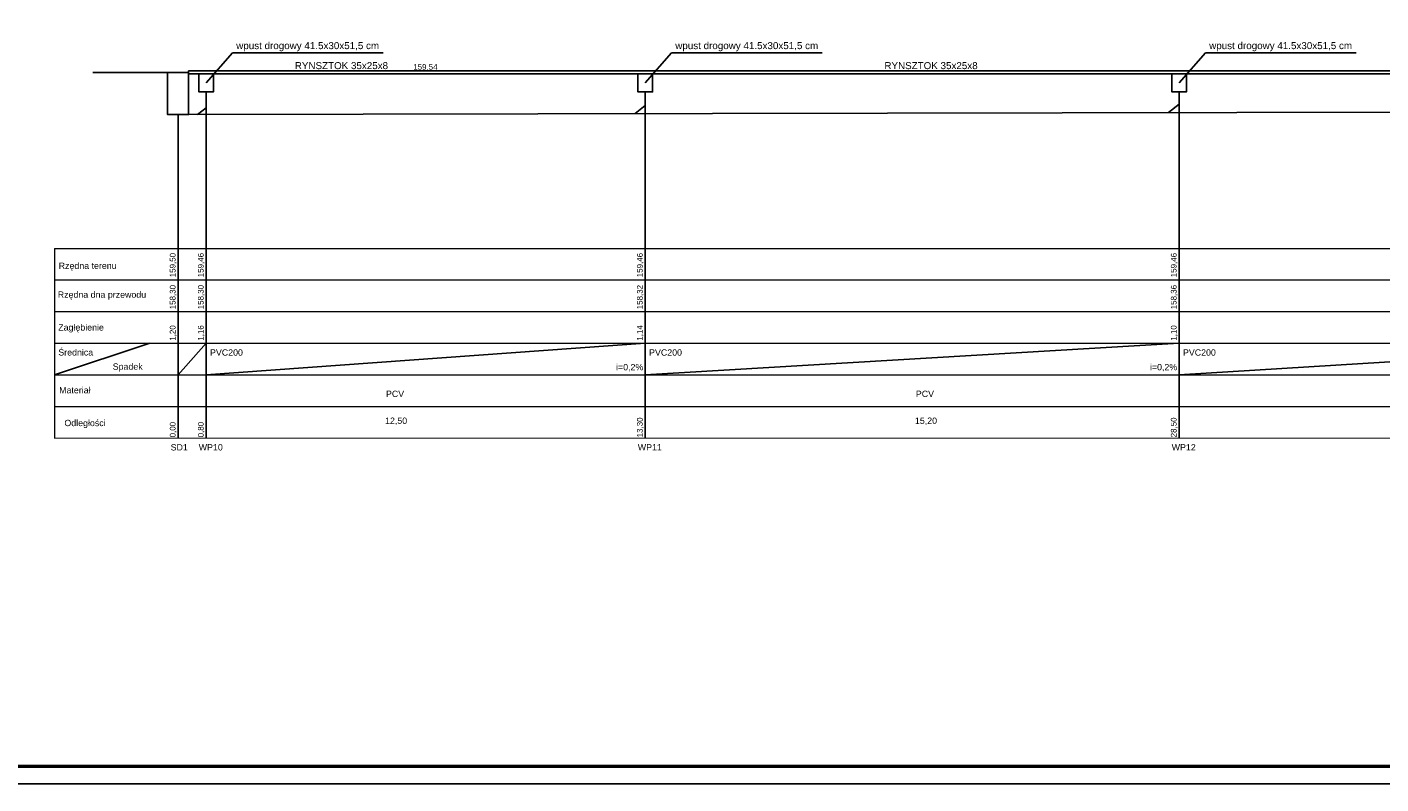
# Model space of a CAD drawing. Extents: x -118729 to -53705, y 33529 to 45095.
# Tile 20 of 83: x -76314 to -72460, y 40985 to 43140. Entities that reach past the tile are written whole.
import ezdxf

# ---------------------------------------------------------------- set-up
doc = ezdxf.new("R2010")
doc.units = 0
doc.header["$LTSCALE"] = 10
doc.header["$MEASUREMENT"] = 0
doc.linetypes.add('CONTINOUS', pattern=[0])
doc.layers.get('0').update_dxf_attribs({"color": 9, "linetype": 'CONTINUOUS'})
doc.layers.add('S-deszcz', color=96, linetype='CONTINUOUS')
doc.layers.add('S-deszczowka', color=94, linetype='CONTINUOUS')
doc.layers.add('S-kanaliza', color=210, linetype='CONTINUOUS', lineweight=35)
doc.layers.add('S_TAB_RZĘDNYCH', color=9, linetype='CONTINUOUS', lineweight=13)
doc.styles.add('100', font='arial.ttf', dxfattribs={"height": 15})
doc.styles.add('ROMANS', font='arial.ttf', dxfattribs={"height": 20})

msp = doc.modelspace()

# ---------------------------------------------------------------- linework, layer by layer
msp.add_line((-68478.23, 40984.93), (-76539.34, 40984.93))
at = {"const_width": 10}
msp.add_lwpolyline([(-68528.23, 41034.93), (-76439.34, 41034.93), (-76439.34, 45044.66), (-68528.23, 45044.66)], close=True, dxfattribs=at)
at = {"layer": 'S-deszcz', "color": 7, "linetype": 'CONTINOUS', "ltscale": 3}
for p, q in [((-75729.03, 43066.96), (-75804.3, 42981.19)), ((-75729.03, 43066.96), (-75300.47, 43066.96)), ((-74479.03, 43066.96), (-74554.3, 42981.19)), ((-74479.03, 43066.96), (-74050.47, 43066.96)), ((-72959.03, 43066.96), (-73034.3, 42981.19)), ((-72959.03, 43066.96), (-72530.47, 43066.96)), ((-75914.3, 43010.94), (-76126.73, 43010.94)), ((-75884.3, 42149.95), (-75804.3, 42239.95)), ((-75804.3, 42149.95), (-74554.3, 42239.95)), ((-74554.3, 42149.95), (-73034.3, 42239.95)), ((-73034.3, 42149.95), (-71554.3, 42239.95))]:
    msp.add_line(p, q, dxfattribs=at)
at = {"layer": 'S-deszcz', "linetype": 'CONTINOUS', "ltscale": 3}
for p, q in [((-75804.3, 42955.44), (-75804.3, 42910.27)), ((-74554.3, 42955.44), (-74554.3, 42916.46)), ((-73034.3, 42955.44), (-73034.3, 42920.33)), ((-68794.3, 42905.44), (-75854.3, 42890.94)), ((-75804.3, 42910.27), (-75828.91, 42890.99)), ((-74554.3, 42916.46), (-74582.54, 42893.55)), ((-73034.3, 42920.33), (-73064.44, 42896.67))]:
    msp.add_line(p, q, dxfattribs=at)
for points in [[(-75825.05, 43006.94), (-75783.55, 43006.94), (-75783.55, 42955.44), (-75825.05, 42955.44)], [(-74575.05, 43006.94), (-74533.55, 43006.94), (-74533.55, 42955.44), (-74575.05, 42955.44)], [(-73055.05, 43006.94), (-73013.55, 43006.94), (-73013.55, 42955.44), (-73055.05, 42955.44)]]:
    msp.add_lwpolyline(points, close=True, dxfattribs=at)
at = {"layer": 'S-deszczowka', "linetype": 'CONTINOUS', "ltscale": 3}
for p, q in [((-75828.24, 43014.94), (-75854.3, 43014.94)), ((-75854.3, 43006.94), (-75854.3, 43014.94)), ((-75825.05, 43006.94), (-75854.3, 43006.94)), ((-75804.3, 43014.94), (-75828.24, 43014.94)), ((-75804.3, 43014.94), (-68815.05, 43014.94)), ((-75804.3, 43006.94), (-68815.05, 43006.94))]:
    msp.add_line(p, q, dxfattribs=at)
at = {"layer": 'S-deszczowka', "color": 7, "linetype": 'CONTINOUS', "ltscale": 3}
for p, q in [((-75804.3, 41970.58), (-75804.3, 42955.44)), ((-74554.3, 41970.58), (-74554.3, 42916.46)), ((-73034.3, 41970.58), (-73034.3, 42920.33)), ((-75884.3, 41970.58), (-75884.3, 42890.94)), ((-75884.3, 41970.38), (-75884.3, 42878.94)), ((-76236.51, 42149.95), (-75964.92, 42239.95))]:
    msp.add_line(p, q, dxfattribs=at)
at = {"layer": 'S-deszczowka', "linetype": 'CONTINOUS', "ltscale": 3}
msp.add_lwpolyline([(-75914.3, 43010.94), (-75854.3, 43010.94), (-75854.3, 42890.94), (-75914.3, 42890.94)], close=True, dxfattribs=at)
at = {"layer": 'S_TAB_RZĘDNYCH', "color": 7}
for p, q in [((-76236.51, 42509.95), (-76236.51, 41969.91)), ((-76236.51, 42509.95), (-68794.3, 42509.95)), ((-76141.51, 42509.95), (-68794.3, 42509.95)), ((-76236.51, 42419.95), (-68794.3, 42419.95)), ((-76236.51, 42329.95), (-68794.3, 42329.95)), ((-76236.51, 42239.95), (-68794.3, 42239.95)), ((-76236.51, 42149.95), (-68794.3, 42149.95)), ((-76236.51, 42059.95), (-68794.3, 42059.95)), ((-76236.51, 41969.91), (-68794.3, 41970.56))]:
    msp.add_line(p, q, dxfattribs=at)

# ---------------------------------------------------------------- texts
at = {"layer": 'S-deszcz', "color": 7, "linetype": 'CONTINOUS', "ltscale": 3, "char_height": 20, "width": 404.7284, "attachment_point": 1, "style": 'ROMANS'}
for s, insert in [('wpust drogowy 41.5x30x51,5 cm', (-75718.75, 43097.17)), ('wpust drogowy 41.5x30x51,5 cm', (-74468.75, 43097.17)), ('wpust drogowy 41.5x30x51,5 cm', (-72948.75, 43097.17)), ('RYNSZTOK 35x25x8', (-75551.95, 43040.22)), ('RYNSZTOK 35x25x8', (-73873.35, 43040.22))]:
    msp.add_mtext(s, dxfattribs=dict(at, insert=insert))
at = {"layer": 'S-kanaliza', "color": 7, "style": '100'}
for s, height, p in [('159,54', 16.2, (-75214.76, 43018.41)), ('Rzędna terenu', 18, (-76224.22, 42451.46)), ('Rzędna dna przewodu', 18, (-76226.76, 42369.2)), ('Zagłębienie', 18, (-76225.45, 42275.85)), ('Średnica ', 18, (-76225.2, 42204.76)), ('PVC200', 18, (-75793.33, 42204.34)), ('PVC200', 18, (-74543.33, 42204.34)), ('PVC200', 18, (-73023.33, 42204.34)), ('Spadek', 18, (-76070.37, 42164.27)), ('i=0,2%%%', 18, (-74637.34, 42162.75)), ('i=0,2%%%', 18, (-73117.34, 42162.75)), ('Materiał', 18, (-76222.82, 42097.04)), ('PCV', 18, (-75292.39, 42086.62)), ('PCV', 18, (-73783.79, 42086.62)), ('Odległości', 18, (-76207.86, 42003.7)), ('12,50', 18, (-75295.05, 42010.16)), ('15,20', 18, (-73786.45, 42010.16)), ('SD1', 18, (-75905.42, 41934.44)), ('WP10', 18, (-75825.42, 41934.44)), ('WP11', 18, (-74575.42, 41934.44)), ('WP12', 18, (-73055.42, 41934.44))]:
    msp.add_text(s, height=height, dxfattribs=at).set_placement(p)
for s, p in [('159,50', (-75891.59, 42427.68)), ('159,46', (-75811.59, 42427.68)), ('159,46', (-74561.59, 42427.68)), ('159,46', (-73041.59, 42427.68)), ('158,30', (-75891.59, 42336.51)), ('158,30', (-75811.59, 42336.51)), ('158,32', (-74561.59, 42336.51)), ('158,36', (-73041.59, 42336.51)), ('1,20', (-75891.59, 42246.96)), ('1,16', (-75811.59, 42246.96)), ('1,14', (-74561.59, 42246.96)), ('1,10', (-73041.59, 42246.96)), ('0,00', (-75891.59, 41971.79)), ('0,80', (-75811.59, 41971.79)), ('13,30', (-74561.59, 41971.79)), ('28,50', (-73041.59, 41971.79))]:
    msp.add_text(s, height=16.2, rotation=90, dxfattribs=at).set_placement(p)

doc.saveas('drawing.dxf')
